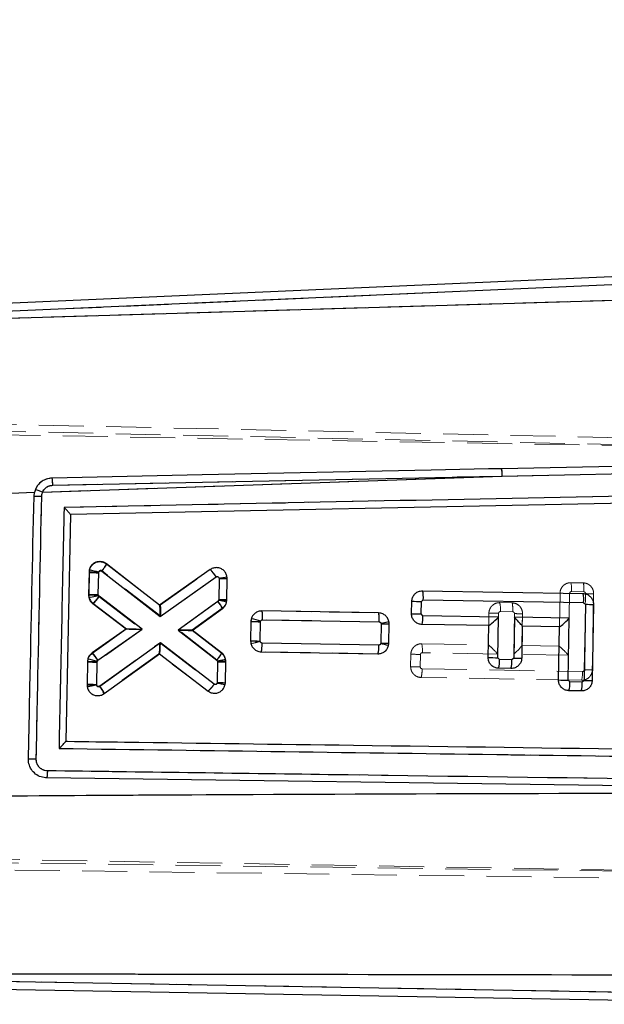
# Model space of a CAD drawing. Header units: millimetres. Extents: x 31 to 337, y 71 to 279.
# Tile 7 of 28: x 233 to 250, y 218 to 246. Entities that reach past the tile are written whole.
import ezdxf

# ---------------------------------------------------------------- set-up
doc = ezdxf.new("R2010")
doc.units = ezdxf.units.MM
doc.linetypes.add('HIDDEN', pattern=[1.905, 1.27, -0.635])
doc.layers.add('FORMATO', color=179, linetype='Continuous')
doc.styles.add('SLDTEXTSTYLE0', font='TXT', dxfattribs={"width": 0.75})
doc.dimstyles.new('SLDDIMSTYLE5', dxfattribs={"dimtxt": 3.5, "dimasz": 3.302, "dimexe": 0, "dimexo": 0.0625, "dimgap": 0.875, "dimtad": 1, "dimdec": 0, "dimrnd": 1e-09, "dimzin": 12, "dimdsep": 46, "dimtxsty": 'SLDTEXTSTYLE0', "dimsah": 1, "dimcen": 0.09, "dimadec": 0, "dimazin": 3, "dimtfac": 1, "dimtdec": 0, "dimtofl": 0, "dimtmove": 0, "dimatfit": 3, "dimfxl": 0, "dimfrac": 2, "dimtolj": 1, "dimtzin": 12, "dimarcsym": 0})

# ---------------------------------------------------------------- blocks, each defined once
blk = doc.blocks.new('_D_6')
at = {"layer": 'FORMATO'}
for p, q in [((47.912, 231.26), (47.912, 275.003)), ((288.749, 228.035), (288.749, 275.003)), ((47.912, 274.003), (288.749, 274.003))]:
    blk.add_line(p, q, dxfattribs=at)
for points in [[(47.912, 274.003), (51.214, 273.495), (51.214, 274.511)], [(288.749, 274.003), (285.447, 274.511), (285.447, 273.495)]]:
    blk.add_solid(points, dxfattribs=at)
at = {"layer": 'FORMATO', "insert": (154.078, 278.515), "char_height": 3.5, "attachment_point": 1, "style": 'SLDTEXTSTYLE0'}
blk.add_mtext('241', dxfattribs=at)

msp = doc.modelspace()

# ---------------------------------------------------------------- linework, layer by layer
at = {"color": 7, "linetype": 'Continuous', "lineweight": 25}
for p, q in [((266.1858, 239.7308), (232.0802, 238.2279)), ((266.1959, 239.5003), (232.2493, 238.0045)), ((232.4298, 237.829), (265.942, 238.8321)), ((247.0847, 233.3891), (264.2446, 233.7388)), ((234.0919, 232.9322), (247.0847, 233.3891)), ((234.3792, 233.1288), (247.0847, 233.3891)), ((233.889, 233.0118), (233.8613, 232.9239)), ((233.8613, 232.9239), (233.1973, 232.8998)), ((233.8492, 232.8233), (233.8613, 232.9239)), ((263.4748, 232.8902), (234.8806, 232.3012)), ((234.8806, 232.3012), (234.7453, 225.891)), ((237.3993, 229.7359), (235.8959, 230.8983)), ((235.4053, 230.6632), (235.3943, 230.0415)), ((235.4155, 230.7361), (235.4053, 230.6632)), ((235.6663, 230.0356), (235.6773, 230.6565)), ((235.6773, 230.6565), (235.679, 230.669)), ((235.7656, 230.6975), (237.4144, 229.4228)), ((238.8294, 230.7435), (237.3993, 229.7359)), ((237.4144, 229.4228), (238.9954, 230.5367)), ((239.0813, 230.4912), (239.0706, 229.8837)), ((239.2985, 229.8817), (239.3093, 230.4892)), ((236.9037, 229.0629), (235.6883, 229.9906)), ((244.833, 230.1454), (249.3675, 230.067)), ((235.5139, 229.7949), (236.4591, 229.0734)), ((239.0486, 229.8415), (237.9229, 229.0302)), ((239.0695, 229.8738), (239.0486, 229.8415)), ((239.0706, 229.8837), (239.0695, 229.8738)), ((239.2922, 229.8251), (239.2985, 229.8817)), ((244.5216, 229.4973), (244.5278, 229.8507)), ((244.7936, 229.4904), (244.7998, 229.8438)), ((244.7998, 229.8438), (244.8506, 229.8929)), ((244.8506, 229.8929), (249.3852, 229.8146)), ((249.3852, 229.8146), (249.4343, 229.7637)), ((249.4343, 229.7637), (249.3967, 227.6097)), ((249.6623, 229.7618), (249.6247, 227.6078)), ((238.3184, 229.0254), (239.1728, 229.6412)), ((243.588, 229.5185), (240.2909, 229.5755)), ((244.8427, 229.4395), (244.7936, 229.4904)), ((246.9777, 229.4027), (244.8427, 229.4395)), ((246.9576, 228.2523), (246.9777, 229.4027)), ((247.4276, 229.3949), (247.4075, 228.2445)), ((248.9774, 229.3681), (247.4276, 229.3949)), ((248.9468, 227.6175), (248.9774, 229.3681)), ((239.9813, 229.2769), (239.9716, 228.7288)), ((239.9929, 229.3547), (239.9813, 229.2769)), ((240.2436, 228.7219), (240.2533, 229.2702)), ((240.2533, 229.2702), (240.2553, 229.2838)), ((240.3089, 229.323), (243.6051, 229.2661)), ((243.6592, 229.2108), (243.6495, 228.6625)), ((243.8775, 228.6606), (243.8871, 229.2087)), ((246.7013, 229.1595), (244.8164, 229.192)), ((246.6856, 228.2592), (246.7013, 229.1595)), ((247.6512, 229.1431), (247.6355, 228.2426)), ((248.701, 229.125), (247.6512, 229.1431)), ((248.6748, 227.6244), (248.701, 229.125)), ((236.4591, 229.0734), (235.4899, 228.3906)), ((235.6559, 228.1838), (236.9037, 229.0629)), ((237.9229, 229.0302), (239.018, 228.1814)), ((239.1498, 228.381), (238.3184, 229.0254)), ((237.4202, 228.6691), (235.7081, 227.4383)), ((238.9414, 227.508), (237.4202, 228.6691)), ((243.5947, 228.6101), (240.2979, 228.667)), ((243.6495, 228.6625), (243.6482, 228.6514)), ((243.8699, 228.5983), (243.8775, 228.6606)), ((235.832, 227.2378), (237.3938, 228.3605)), ((237.3938, 228.3605), (238.768, 227.3115)), ((240.2713, 228.4195), (243.5683, 228.3626)), ((235.3609, 228.1475), (235.3493, 227.4897)), ((235.369, 228.2118), (235.3609, 228.1475)), ((235.6213, 227.4828), (235.6329, 228.1406)), ((235.6329, 228.1406), (235.6343, 228.1518)), ((235.6343, 228.1518), (235.6559, 228.1838)), ((239.0398, 228.1369), (239.0296, 227.5587)), ((239.2573, 227.5468), (239.2677, 228.135)), ((247.0067, 228.2015), (246.9576, 228.2523)), ((247.3566, 228.1954), (247.0067, 228.2015)), ((247.4075, 228.2445), (247.3566, 228.1954)), ((247.3303, 227.9479), (246.9803, 227.954)), ((239.0296, 227.5587), (239.0272, 227.5349)), ((239.2526, 227.4987), (239.2573, 227.5468)), ((248.9959, 227.5667), (248.9468, 227.6175)), ((249.3459, 227.5606), (248.9959, 227.5667)), ((249.3967, 227.6097), (249.3459, 227.5606)), ((249.3195, 227.3131), (248.9696, 227.3192)), ((234.7453, 225.891), (234.7453, 225.89)), ((234.2052, 224.8554), (234.1766, 224.8566)), ((260.1612, 224.5022), (234.2052, 224.8554)), ((232.1659, 219.1212), (257.1051, 218.6858)), ((231.9923, 218.8928), (257.101, 218.4546))]:
    msp.add_line(p, q, dxfattribs=at)
at = {"color": 7, "linetype": 'HIDDEN', "lineweight": 18}
for p, q in [((266.1959, 239.5003), (232.2493, 238.0045)), ((232.4298, 237.829), (265.942, 238.8321)), ((228.2752, 234.9548), (273.4256, 233.9701)), ((228.5409, 234.7485), (273.8526, 233.7741)), ((230.8538, 234.5909), (269.8479, 233.9102)), ((247.0847, 233.3891), (264.2446, 233.7388)), ((234.0919, 232.9322), (247.0847, 233.3891)), ((234.3792, 233.1288), (247.0847, 233.3891)), ((233.8613, 232.9239), (233.1973, 232.8998)), ((235.8962, 230.9144), (237.4189, 229.737)), ((235.3936, 230.0216), (235.405, 230.6794)), ((235.6769, 230.6726), (235.6656, 230.0149)), ((237.4334, 229.4243), (235.7653, 230.7141)), ((237.4178, 229.7378), (238.8278, 230.7382)), ((238.9943, 230.5317), (237.4334, 229.4243)), ((238.8278, 230.7382), (238.8279, 230.7383)), ((239.0805, 230.4778), (239.0791, 230.5003)), ((239.3086, 230.4859), (239.2985, 229.8978)), ((239.3056, 230.5343), (239.3056, 230.5343)), ((239.0705, 229.901), (239.0805, 230.4778)), ((249.0229, 230.3745), (249.3729, 230.3684)), ((249.4351, 230.3605), (249.3728, 230.3684)), ((235.3936, 230.0216), (235.3995, 229.9571)), ((235.3995, 229.9571), (235.4261, 229.8876)), ((235.6656, 230.0149), (235.6666, 230.0037)), ((235.6666, 230.0037), (235.6873, 229.9708)), ((235.6873, 229.9708), (236.9035, 229.0488)), ((248.701, 229.1256), (248.7177, 230.0798)), ((248.9897, 230.073), (248.9591, 228.3223)), ((249.3906, 230.116), (249.0405, 230.1221)), ((249.402, 227.9111), (249.4396, 230.0644)), ((249.6676, 230.0632), (249.63, 227.9092)), ((236.4589, 229.0579), (235.5141, 229.7741)), ((237.9231, 229.0459), (239.047, 229.8557)), ((239.172, 229.656), (238.3186, 229.0411)), ((247.0127, 229.8095), (247.3628, 229.8034)), ((247.3627, 229.8034), (247.0127, 229.8095)), ((247.3628, 229.8034), (247.3627, 229.8034)), ((247.4249, 229.7955), (247.3627, 229.8034)), ((240.2915, 229.5784), (240.2916, 229.5784)), ((243.5885, 229.5202), (240.2915, 229.5784)), ((240.2916, 229.5784), (243.5885, 229.5202)), ((246.7013, 229.1597), (246.7075, 229.5148)), ((246.9795, 229.508), (246.9594, 228.3576)), ((247.3804, 229.551), (247.0304, 229.5571)), ((247.4093, 228.3497), (247.4294, 229.4994)), ((247.6417, 228.5977), (247.6574, 229.4982)), ((247.6574, 229.4982), (247.6512, 229.1439)), ((239.9718, 228.7316), (239.9812, 229.2798)), ((240.2532, 229.2717), (240.2437, 228.7246)), ((243.6065, 229.2677), (240.3093, 229.326)), ((243.6497, 228.6662), (243.6591, 229.2134)), ((243.6591, 229.2134), (243.6582, 229.2244)), ((243.8871, 229.2117), (243.8776, 228.6635)), ((243.8776, 228.6635), (243.8871, 229.2117)), ((243.8871, 229.2117), (243.8817, 229.2742)), ((247.6512, 229.1431), (247.6416, 228.5966)), ((235.489, 228.3699), (236.4588, 229.0579)), ((236.4588, 229.0579), (235.489, 228.3699)), ((236.9035, 229.0488), (235.6567, 228.1643)), ((236.4591, 229.0734), (236.4591, 229.0734)), ((239.0197, 228.1959), (237.9231, 229.0459)), ((238.3184, 229.0254), (238.3183, 229.0254)), ((238.3186, 229.0411), (239.151, 228.3958)), ((235.7089, 227.4548), (237.4013, 228.6713)), ((237.4013, 228.6713), (238.9425, 227.5029)), ((240.2437, 228.7246), (240.2452, 228.7117)), ((240.2971, 228.6699), (243.594, 228.6118)), ((243.8741, 228.6326), (243.8562, 228.5656)), ((243.8731, 228.629), (243.8776, 228.6635)), ((244.8069, 228.6478), (246.6926, 228.6145)), ((247.6417, 228.5977), (248.6923, 228.5792)), ((235.489, 228.3699), (235.4631, 228.346)), ((237.3765, 228.3639), (235.8323, 227.2539)), ((238.7694, 227.3061), (237.3754, 228.363)), ((239.264, 228.2079), (239.2381, 228.2809)), ((240.2708, 228.4225), (240.2708, 228.4225)), ((243.5678, 228.3643), (240.2708, 228.4225)), ((243.5678, 228.3643), (243.6464, 228.3764)), ((243.5679, 228.3643), (243.5678, 228.3643)), ((243.5894, 228.3659), (243.5679, 228.3643)), ((244.4955, 227.9996), (244.5016, 228.353)), ((244.7736, 228.3462), (244.7675, 227.9935)), ((246.9594, 228.3576), (244.8245, 228.3953)), ((248.9591, 228.3223), (247.4093, 228.3497)), ((235.3502, 227.5059), (235.3609, 228.1276)), ((235.6328, 228.119), (235.6221, 227.4991)), ((239.0396, 228.1629), (239.0197, 228.1959)), ((239.0299, 227.5454), (239.0404, 228.1528)), ((239.0404, 228.1528), (239.0396, 228.1629)), ((239.2683, 228.1511), (239.2578, 227.5435)), ((244.8166, 227.9419), (249.3511, 227.8619)), ((235.3579, 227.4326), (235.3579, 227.4327)), ((235.6221, 227.4991), (235.6233, 227.4873)), ((249.3247, 227.6145), (244.7902, 227.6944)), ((235.8323, 227.2539), (235.8323, 227.2539)), ((228.3276, 222.5158), (282.287, 221.7924)), ((269.6385, 221.912), (230.6444, 222.5927)), ((282.1977, 221.6096), (228.0528, 222.3189)), ((232.1659, 219.1212), (257.1051, 218.6858))]:
    msp.add_line(p, q, dxfattribs=at)
at = {"color": 7, "linetype": 'Continuous', "lineweight": 25, "flags": 128}
for points in [[(262.9215, 233.9219), (262.238, 233.9079), (255.7644, 233.7753), (247.0649, 233.5962)], [(247.0649, 233.5962), (246.692, 233.5885), (245.0736, 233.5551), (238.6001, 233.4209), (234.3601, 233.3327)]]:
    msp.add_lwpolyline(points, dxfattribs=at)
at = {"color": 7, "linetype": 'HIDDEN', "lineweight": 18, "flags": 128}
for points in [[(240.1973, 229.561), (240.2303, 229.5733), (240.2914, 229.5784), (240.2915, 229.5784), (240.2915, 229.5784)], [(239.062, 227.2695), (239.0132, 227.2504), (238.9135, 227.2469), (238.8164, 227.2769), (238.7695, 227.3061), (238.7694, 227.3061), (238.7694, 227.3061)]]:
    msp.add_lwpolyline(points, dxfattribs=at)
at = {"color": 7, "linetype": 'Continuous', "lineweight": 25}
for centre, radius, start, end in [((246.3466, 233.4232), 0.7389, 357.35615, 13.54027), ((232.9422, 230.2977), 2.8745, 66.42229, 70.76714), ((234.259, 243.4715), 10.6561, 267.79594, 268.97112), ((235.7487, 238.9704), 8.3142, 267.63293, 269.50781), ((234.2435, 225.583), 5.2847, 74.23823, 77.18669), ((238.1152, 230.0003), 1.0308, 31.35629, 46.13928), ((239.251, 237.0648), 6.5759, 268.52089, 270.5072), ((244.1184, 229.9684), 0.7361, 354.11004, 13.90591), ((248.6537, 229.8902), 0.7354, 354.10026, 13.9157), ((237.6765, 230.0942), 0.453, 232.26805, 232.45013), ((238.3612, 229.2768), 0.8897, 24.17918, 39.40317), ((237.7697, 223.395), 6.6079, 76.67932, 78.656), ((239.2417, 236.4748), 6.5934, 268.51275, 270.4938), ((244.8748, 238.1811), 8.3376, 267.61477, 269.48441), ((249.6027, 236.331), 6.5695, 268.53161, 270.51992), ((244.8686, 237.8277), 8.3376, 267.61477, 269.48441), ((244.1244, 229.3907), 0.7199, 343.9763, 3.88467), ((240.3237, 237.5719), 8.302, 267.63626, 269.5139), ((238.8763, 224.7039), 4.783, 73.24252, 76.49968), ((243.8359, 236.1785), 6.9699, 268.54706, 270.42113), ((246.709, 229.5631), 0.4037, 268.9135, 269.07953), ((247.6137, 229.1442), 0.0375, 358.32001, 359.53834), ((248.7083, 229.5072), 0.3823, 268.90884, 269.08418), ((240.3187, 237.061), 8.3394, 267.61497, 269.48421), ((242.8761, 228.5614), 0.7202, 343.9793, 3.87826), ((242.4662, 223.223), 5.5556, 75.3651, 77.71673), ((243.821, 235.2531), 6.5928, 268.50938, 270.49065), ((234.7758, 227.6476), 1.0306, 31.35158, 46.13747), ((236.7861, 229.2079), 1.0427, 305.64456, 305.72369), ((247.0308, 236.5721), 8.3201, 267.62222, 269.49578), ((235.7107, 236.5102), 8.37, 267.60505, 269.46746), ((234.1647, 222.2666), 6.066, 75.97947, 78.54883), ((239.2095, 234.7113), 6.5766, 268.52097, 270.50714), ((246.2882, 228.1529), 0.7201, 343.96735, 3.86974), ((246.6382, 228.1468), 0.7201, 343.96712, 3.86988), ((247.5757, 234.8014), 6.559, 268.53049, 270.52196), ((235.6964, 235.8227), 8.3402, 267.61504, 269.48406), ((235.0211, 226.8751), 0.8884, 24.09389, 39.34155), ((249.02, 235.9397), 8.3225, 267.62288, 269.49591), ((248.2774, 227.5181), 0.7201, 343.96753, 3.86956), ((248.6274, 227.512), 0.7201, 343.96724, 3.86976), ((249.5649, 234.1666), 6.559, 268.53049, 270.52196)]:
    msp.add_arc(centre, radius, start, end, dxfattribs=at)
at = {"color": 7, "linetype": 'HIDDEN', "lineweight": 18}
for centre, radius, start, end in [((246.3466, 233.4232), 0.7389, 357.35615, 13.54027), ((232.9422, 230.2977), 2.8745, 66.42229, 70.76714), ((234.259, 243.4715), 10.6561, 267.79594, 268.97112), ((235.1763, 231.2421), 0.791, 318.12546, 335.52225), ((235.7484, 238.9828), 8.3105, 267.63134, 269.50706), ((248.3072, 230.1977), 0.7372, 354.11503, 13.88078), ((235.7321, 238.2802), 8.2655, 267.6533, 269.53921), ((235.6975, 230.0165), 0.3039, 179.04013, 191.27901), ((235.6989, 230.0174), 0.3055, 191.37979, 232.76473), ((249.5859, 236.4276), 6.3649, 268.68269, 270.73494), ((246.2982, 229.6327), 0.7361, 354.10626, 13.90296), ((247.0527, 237.8299), 8.3223, 267.62287, 269.496), ((247.5755, 235.8587), 6.361, 268.68393, 270.73744), ((243.8224, 235.7319), 6.5206, 268.56536, 270.56856), ((243.5813, 229.2168), 0.3059, 359.03747, 10.806), ((240.3246, 237.1126), 8.3884, 267.58904, 269.4474), ((239.6321, 230.867), 2.2407, 278.94798, 285.878), ((244.0921, 228.471), 0.7363, 354.0985, 13.88722), ((238.9644, 228.1558), 0.304, 9.86143, 52.13708), ((244.8452, 236.6571), 8.3112, 267.63104, 269.50665), ((239.2044, 234.6727), 6.5219, 268.55853, 270.56133), ((238.9627, 228.1562), 0.3056, 359.03084, 9.72241), ((244.811, 236.0564), 8.063, 267.75754, 269.69082), ((244.0981, 227.8934), 0.7201, 343.95731, 3.85922), ((248.6326, 227.8133), 0.7201, 343.9728, 3.87443), ((249.5703, 234.4735), 6.5646, 268.53085, 270.52071), ((235.6936, 235.8059), 8.3071, 267.63056, 269.50705), ((238.1977, 227.9835), 0.8864, 310.16805, 327.16697), ((239.1966, 234.0934), 6.5501, 268.54131, 270.53549)]:
    msp.add_arc(centre, radius, start, end, dxfattribs=at)
for centre, major_axis, ratio, start_param, end_param in [((239.0585, 230.4803), (0.2501, 0.0056), 0.0119261, 4.8002099, 6.2831853), ((237.4114, 229.4268), (0.0064, 0.3106), 0.0709759, 4.7058754, 6.2306505), ((236.8815, 229.0513), (0.4226, -0.0067), 0.0050435, 3.1484688, 4.7645602), ((237.9011, 229.0484), (0.4175, -0.0073), 0.0050159, 4.7652117, 6.2764752), ((237.3793, 228.6738), (0.0039, 0.3103), 0.0710097, 3.1939699, 4.7053099), ((246.9374, 228.3601), (-0.2454, 0.2542), 0.0399855, 4.6640637, 6.2432132), ((247.3873, 228.3522), (0.254, 0.2453), 0.0483726, 4.7523611, 6.23486), ((248.9371, 228.3248), (-0.2454, 0.2542), 0.0399855, 4.6640637, 6.2432132)]:
    msp.add_ellipse(centre, major_axis=major_axis, ratio=ratio, start_param=start_param, end_param=end_param, dxfattribs=at)
at = {"color": 7, "linetype": 'Continuous', "lineweight": 25}
for centre, major_axis, ratio, start_param, end_param in [((237.3924, 229.4253), (0.0069, 0.3102), 0.0710733, 4.7059813, 6.2307612), ((246.9557, 229.4051), (0.254, 0.2454), 0.0483709, 3.1899355, 4.7523436), ((247.4056, 229.3974), (-0.2454, 0.2541), 0.0399838, 3.1815472, 4.6640462), ((248.9554, 229.3706), (0.254, 0.2454), 0.0483709, 3.1899355, 4.7523436), ((236.8817, 229.0653), (0.4226, -0.0081), 0.0048715, 3.1482343, 4.7645765), ((237.9009, 229.0326), (0.4175, -0.0073), 0.0050216, 4.7652111, 6.2764676), ((237.3982, 228.6716), (0.0045, 0.3107), 0.0709339, 3.1940964, 4.7054322), ((239.0075, 227.5612), (0.2498, -0.0144), 0.0048534, 4.8008813, 6.2831853)]:
    msp.add_ellipse(centre, major_axis=major_axis, ratio=ratio, start_param=start_param, end_param=end_param, dxfattribs=at)
for points, knots in [([(234.3601, 233.3327), (234.3032, 233.326), (234.1878, 233.3125), (234.0344, 233.2216), (233.9367, 233.1127), (233.9004, 233.0358), (233.889, 233.0118)], [0, 0, 0, 0, 0.2842107, 0.5759975, 0.8678219, 1, 1, 1, 1]), ([(234.3794, 233.1288), (234.3786, 233.1556), (234.3769, 233.2091), (234.3716, 233.277), (234.3656, 233.3207), (234.3617, 233.329), (234.36, 233.3327)], [0, 0, 0, 0, 0.264521, 0.5290569, 0.7935809, 1, 1, 1, 1]), ([(234.0919, 232.9322), (234.0982, 232.9457), (234.1196, 232.9917), (234.1775, 233.0583), (234.2715, 233.1158), (234.3433, 233.1245), (234.3792, 233.1288)], [0, 0, 0, 0, 0.12127491, 0.41348044, 0.70707893, 1, 1, 1, 1]), ([(263.8175, 233.093), (258.9362, 232.9937), (249.23, 232.7963), (239.5233, 232.5973), (234.6981, 232.4983)], [0, 0, 0, 0, 0.50289595, 1, 1, 1, 1]), ([(233.6924, 225.3874), (233.6953, 225.5227), (233.7095, 226.1992), (233.7618, 228.6778), (233.8112, 231.0211), (233.8492, 232.8233)], [0, 0, 0, 0, 0.0545863, 0.2729311, 1, 1, 1, 1]), ([(233.9127, 225.3812), (233.9155, 225.5165), (233.9296, 226.193), (233.9812, 228.6716), (234.0301, 231.015), (234.0677, 232.8171)], [0, 0, 0, 0, 0.0545865, 0.2729328, 1, 1, 1, 1]), ([(234.0677, 232.8171), (234.0713, 232.8516), (234.0754, 232.8911), (234.0901, 232.9276), (234.0919, 232.9322)], [0, 0, 0, 0, 0.8727444, 1, 1, 1, 1]), ([(234.6981, 232.4983), (234.6745, 231.3655), (234.6271, 229.0956), (234.5798, 226.8257), (234.5562, 225.6886)], [0, 0, 0, 0, 0.4990477, 1, 1, 1, 1]), ([(234.8806, 232.3017), (234.8791, 232.3046), (234.876, 232.3104), (234.8509, 232.3395), (234.8055, 232.3885), (234.7504, 232.4456), (234.7115, 232.4848), (234.6988, 232.4976), (234.6981, 232.4983)], [0, 0, 0, 0, 0.15722022, 0.31350852, 0.54251171, 0.85121378, 0.99213911, 1, 1, 1, 1]), ([(235.8959, 230.8983), (235.8664, 230.9165), (235.8075, 230.9531), (235.7024, 230.9668), (235.5995, 230.9473), (235.5095, 230.8939), (235.4452, 230.8198), (235.4246, 230.7618), (235.4155, 230.7361)], [0, 0, 0, 0, 0.1731187, 0.3462122, 0.5195372, 0.6923941, 0.8642186, 1, 1, 1, 1]), ([(235.896, 230.8982), (235.896, 230.8947), (235.896, 230.8877), (235.8742, 230.8501), (235.839, 230.7972), (235.806, 230.7514), (235.7811, 230.7179), (235.7723, 230.7063), (235.7656, 230.6975)], [0, 0, 0, 0, 0.2211495, 0.4422949, 0.6634489, 0.8846056, 0.9125494, 1, 1, 1, 1]), ([(239.3093, 230.4892), (239.3065, 230.5235), (239.301, 230.592), (239.2503, 230.6837), (239.1746, 230.7545), (239.0787, 230.7959), (238.9749, 230.8033), (238.8892, 230.781), (238.8448, 230.7531), (238.8294, 230.7435)], [0, 0, 0, 0, 0.1526147, 0.3052226, 0.4575936, 0.6118176, 0.7648712, 0.9188587, 1, 1, 1, 1]), ([(235.679, 230.669), (235.6812, 230.6746), (235.6854, 230.6859), (235.6984, 230.6989), (235.7147, 230.7073), (235.7332, 230.7099), (235.7511, 230.7067), (235.761, 230.7004), (235.7656, 230.6975)], [0, 0, 0, 0, 0.1664677, 0.332835, 0.5010917, 0.6732627, 0.8488176, 1, 1, 1, 1]), ([(238.9954, 230.5367), (238.9982, 230.5384), (239.0062, 230.5434), (239.0214, 230.5474), (239.04, 230.5459), (239.0572, 230.5387), (239.0707, 230.5259), (239.0798, 230.5096), (239.0808, 230.4973), (239.0813, 230.4912)], [0, 0, 0, 0, 0.0814616, 0.2357266, 0.3859239, 0.5441379, 0.6941648, 0.8470797, 1, 1, 1, 1]), ([(235.3943, 230.0415), (235.3959, 230.0168), (235.3995, 229.9577), (235.4373, 229.8676), (235.4881, 229.8194), (235.5139, 229.7949)], [0, 0, 0, 0, 0.26249769, 0.62537052, 1, 1, 1, 1]), ([(235.3943, 230.0415), (235.3971, 230.0413), (235.4026, 230.0407), (235.4457, 230.0394), (235.5091, 230.038), (235.5774, 230.0368), (235.6311, 230.036), (235.6569, 230.0357), (235.6663, 230.0356)], [0, 0, 0, 0, 0.203216, 0.4064355, 0.6096569, 0.8128719, 0.9313483, 1, 1, 1, 1]), ([(235.5139, 229.7949), (235.5155, 229.7949), (235.5188, 229.7949), (235.5314, 229.8051), (235.549, 229.8223), (235.5714, 229.8467), (235.5977, 229.8771), (235.6267, 229.9121), (235.6575, 229.9505), (235.678, 229.9772), (235.6883, 229.9906)], [0, 0, 0, 0, 0.1249973, 0.2500016, 0.3749977, 0.4999987, 0.6250031, 0.7500024, 0.8749977, 1, 1, 1, 1]), ([(235.6883, 229.9906), (235.6844, 229.9941), (235.6771, 230.0008), (235.6714, 230.0113), (235.6673, 230.0227), (235.6667, 230.0302), (235.6663, 230.0356)], [0, 0, 0, 0, 0.2995056, 0.5704739, 0.686266, 1, 1, 1, 1]), ([(244.5278, 229.8507), (244.5317, 229.8842), (244.5395, 229.9513), (244.5924, 230.0401), (244.6693, 230.1066), (244.7543, 230.1414), (244.8104, 230.1442), (244.833, 230.1454)], [0, 0, 0, 0, 0.2137087, 0.4274114, 0.6412569, 0.8556996, 1, 1, 1, 1]), ([(249.3675, 230.067), (249.4013, 230.0631), (249.4689, 230.0552), (249.5581, 230.0016), (249.6246, 229.9238), (249.6587, 229.8389), (249.6613, 229.7835), (249.6623, 229.7618)], [0, 0, 0, 0, 0.2157193, 0.4314298, 0.6470599, 0.862125, 1, 1, 1, 1]), ([(239.1728, 229.6412), (239.1984, 229.6638), (239.2496, 229.709), (239.2815, 229.7791), (239.2907, 229.8186), (239.2922, 229.8251)], [0, 0, 0, 0, 0.4551908, 0.9104317, 1, 1, 1, 1]), ([(240.2909, 229.5755), (240.2564, 229.5727), (240.1874, 229.567), (240.0954, 229.5154), (240.0262, 229.4426), (240.0034, 229.3825), (239.9929, 229.3547)], [0, 0, 0, 0, 0.2595335, 0.51910713, 0.77746735, 1, 1, 1, 1]), ([(240.3089, 229.323), (240.3091, 229.3407), (240.3096, 229.3878), (240.3081, 229.4592), (240.3041, 229.5239), (240.2982, 229.5671), (240.2934, 229.5727), (240.2909, 229.5755)], [0, 0, 0, 0, 0.1343064, 0.3592663, 0.5728444, 0.7864227, 1, 1, 1, 1]), ([(243.8871, 229.2087), (243.8844, 229.2428), (243.8789, 229.311), (243.8284, 229.4028), (243.7528, 229.4731), (243.6677, 229.5116), (243.6107, 229.5166), (243.588, 229.5185)], [0, 0, 0, 0, 0.2131982, 0.4263511, 0.6405775, 0.8563547, 1, 1, 1, 1]), ([(243.6051, 229.2661), (243.6054, 229.2991), (243.606, 229.365), (243.6025, 229.4485), (243.5964, 229.507), (243.5908, 229.5147), (243.588, 229.5185)], [0, 0, 0, 0, 0.2499987, 0.5000019, 0.7499995, 1, 1, 1, 1]), ([(244.8164, 229.192), (244.7826, 229.1959), (244.715, 229.2038), (244.6258, 229.2574), (244.5593, 229.3352), (244.5252, 229.4201), (244.5226, 229.4756), (244.5216, 229.4973)], [0, 0, 0, 0, 0.2157056, 0.4314066, 0.6469664, 0.8619114, 1, 1, 1, 1]), ([(240.2553, 229.2838), (240.2576, 229.2894), (240.262, 229.3007), (240.2753, 229.3135), (240.2914, 229.3217), (240.3032, 229.3226), (240.3089, 229.323)], [0, 0, 0, 0, 0.2522556, 0.5043657, 0.759419, 1, 1, 1, 1]), ([(243.6051, 229.2661), (243.6095, 229.2657), (243.62, 229.2647), (243.6354, 229.2575), (243.6488, 229.2449), (243.6577, 229.2288), (243.6587, 229.2168), (243.6592, 229.2108)], [0, 0, 0, 0, 0.1527015, 0.3702116, 0.5824785, 0.7911545, 1, 1, 1, 1]), ([(239.9716, 228.7288), (239.9744, 228.6946), (239.9801, 228.6264), (240.0309, 228.5347), (240.1067, 228.4646), (240.1918, 228.4263), (240.2486, 228.4214), (240.2713, 228.4195)], [0, 0, 0, 0, 0.2134162, 0.4267962, 0.6411548, 0.8570336, 1, 1, 1, 1]), ([(240.2979, 228.667), (240.2936, 228.6674), (240.2831, 228.6683), (240.2676, 228.6755), (240.2541, 228.6881), (240.2452, 228.7042), (240.2441, 228.716), (240.2436, 228.7219)], [0, 0, 0, 0, 0.1528448, 0.3713307, 0.5849421, 0.7953419, 1, 1, 1, 1]), ([(240.2713, 228.4195), (240.2738, 228.4222), (240.2789, 228.4277), (240.2863, 228.4707), (240.2926, 228.5353), (240.2964, 228.6053), (240.2975, 228.651), (240.2979, 228.667)], [0, 0, 0, 0, 0.2158734, 0.4317489, 0.6476224, 0.8767997, 1, 1, 1, 1]), ([(243.5683, 228.3626), (243.6028, 228.3654), (243.6716, 228.371), (243.7634, 228.4222), (243.8364, 228.4988), (243.8587, 228.5649), (243.8699, 228.5983)], [0, 0, 0, 0, 0.249312, 0.4986546, 0.746724, 1, 1, 1, 1]), ([(243.6482, 228.6514), (243.6463, 228.6458), (243.6425, 228.6343), (243.6297, 228.6208), (243.6133, 228.6116), (243.6009, 228.6106), (243.5947, 228.6101)], [0, 0, 0, 0, 0.2404647, 0.4908182, 0.7456236, 1, 1, 1, 1]), ([(235.4899, 228.3906), (235.4639, 228.3682), (235.4119, 228.3233), (235.3799, 228.2546), (235.3702, 228.2167), (235.369, 228.2118)], [0, 0, 0, 0, 0.4654889, 0.9310248, 1, 1, 1, 1]), ([(239.018, 228.1814), (239.0245, 228.1897), (239.0334, 228.2012), (239.0585, 228.2345), (239.0921, 228.2804), (239.1277, 228.3331), (239.1497, 228.3706), (239.1498, 228.3775), (239.1498, 228.381)], [0, 0, 0, 0, 0.0831816, 0.1151565, 0.3363737, 0.5575798, 0.7787901, 1, 1, 1, 1]), ([(239.2677, 228.135), (239.2662, 228.1596), (239.2628, 228.2186), (239.2255, 228.3084), (239.1752, 228.3566), (239.1498, 228.381)], [0, 0, 0, 0, 0.2623549, 0.6268795, 1, 1, 1, 1]), ([(246.9803, 227.954), (246.9465, 227.9579), (246.879, 227.9658), (246.7897, 228.0194), (246.7232, 228.0972), (246.6892, 228.1821), (246.6866, 228.2376), (246.6856, 228.2592)], [0, 0, 0, 0, 0.21579481, 0.43157402, 0.6472477, 0.86230464, 1, 1, 1, 1]), ([(239.018, 228.1814), (239.0226, 228.177), (239.0317, 228.1683), (239.0387, 228.1521), (239.0394, 228.1413), (239.0398, 228.1369)], [0, 0, 0, 0, 0.3705071, 0.7405807, 1, 1, 1, 1]), ([(247.6355, 228.2426), (247.6316, 228.2091), (247.6238, 228.142), (247.5709, 228.0532), (247.4941, 227.9867), (247.4091, 227.9518), (247.3529, 227.949), (247.3303, 227.9479)], [0, 0, 0, 0, 0.2136173, 0.4272311, 0.6409377, 0.8552302, 1, 1, 1, 1]), ([(235.3493, 227.4897), (235.3521, 227.4557), (235.3576, 227.3875), (235.408, 227.2963), (235.4835, 227.2256), (235.5791, 227.1839), (235.6833, 227.1762), (235.7704, 227.1986), (235.8158, 227.2274), (235.832, 227.2378)], [0, 0, 0, 0, 0.1511901, 0.3023608, 0.4528557, 0.6075939, 0.7600531, 0.9139396, 1, 1, 1, 1]), ([(235.7081, 227.4383), (235.7052, 227.4364), (235.6969, 227.4313), (235.6813, 227.4272), (235.6623, 227.4287), (235.6451, 227.4363), (235.6317, 227.449), (235.6228, 227.4648), (235.6218, 227.4768), (235.6213, 227.4828)], [0, 0, 0, 0, 0.0866032, 0.2432201, 0.3931179, 0.5585436, 0.7019781, 0.8509634, 1, 1, 1, 1]), ([(238.768, 227.3115), (238.7976, 227.2934), (238.8567, 227.2571), (238.9619, 227.2439), (239.0648, 227.264), (239.1545, 227.3178), (239.2238, 227.3982), (239.243, 227.465), (239.2526, 227.4987)], [0, 0, 0, 0, 0.1668016, 0.3336021, 0.5006113, 0.6670953, 0.8324503, 1, 1, 1, 1]), ([(238.9414, 227.508), (238.9311, 227.4946), (238.9107, 227.4678), (238.8801, 227.4293), (238.8512, 227.3942), (238.8251, 227.3637), (238.8028, 227.3392), (238.7853, 227.3218), (238.7729, 227.3115), (238.7697, 227.3115), (238.7681, 227.3114)], [0, 0, 0, 0, 0.1250055, 0.25000592, 0.37500586, 0.50000288, 0.62500007, 0.75000111, 0.87499835, 1, 1, 1, 1]), ([(239.0272, 227.5349), (239.0266, 227.533), (239.0239, 227.5253), (239.0157, 227.5131), (239.0007, 227.5019), (238.982, 227.4961), (238.9625, 227.4971), (238.9488, 227.5027), (238.9425, 227.5072), (238.9414, 227.508)], [0, 0, 0, 0, 0.0586413, 0.2322908, 0.4092172, 0.5859927, 0.7793842, 0.959684, 1, 1, 1, 1]), ([(239.0272, 227.5349), (239.0295, 227.5345), (239.0405, 227.5323), (239.0786, 227.5254), (239.1391, 227.5156), (239.2018, 227.5062), (239.2444, 227.5), (239.2499, 227.4991), (239.2526, 227.4987)], [0, 0, 0, 0, 0.0193022, 0.0911068, 0.3184863, 0.5457009, 0.7728485, 1, 1, 1, 1]), ([(248.9696, 227.3192), (248.9358, 227.3231), (248.8682, 227.331), (248.779, 227.3846), (248.7124, 227.4625), (248.6785, 227.5474), (248.6759, 227.6028), (248.6748, 227.6244)], [0, 0, 0, 0, 0.2158058, 0.4315984, 0.6473154, 0.8624213, 1, 1, 1, 1]), ([(249.6247, 227.6078), (249.6208, 227.5743), (249.6131, 227.5072), (249.5602, 227.4184), (249.4834, 227.3519), (249.3983, 227.317), (249.3422, 227.3142), (249.3195, 227.3131)], [0, 0, 0, 0, 0.2136004, 0.427197, 0.6408649, 0.8551135, 1, 1, 1, 1]), ([(234.5562, 225.6886), (234.5568, 225.6893), (234.5692, 225.7013), (234.6093, 225.7405), (234.6665, 225.7983), (234.7142, 225.8493), (234.7403, 225.8797), (234.7436, 225.8866), (234.7453, 225.89)], [0, 0, 0, 0, 0.0077843, 0.1402895, 0.4591572, 0.6909621, 0.8449812, 1, 1, 1, 1]), ([(234.7453, 225.891), (234.761, 225.8908), (235.3158, 225.8833), (238.0271, 225.8464), (246.4025, 225.7323), (254.2395, 225.6256), (259.9197, 225.5483)], [0, 0, 0, 0, 0.0018692, 0.0661231, 0.3231392, 1, 1, 1, 1]), ([(234.5562, 225.6886), (238.8134, 225.6296), (247.315, 225.5117), (255.8178, 225.3948), (260.0627, 225.3365)], [0, 0, 0, 0, 0.50076, 1, 1, 1, 1]), ([(234.1766, 224.8566), (234.1185, 224.8665), (234.0022, 224.8864), (233.8526, 224.9875), (233.7443, 225.1285), (233.6961, 225.2705), (233.6933, 225.3582), (233.6924, 225.3873)], [0, 0, 0, 0, 0.2226268, 0.445239, 0.667641, 0.8896773, 1, 1, 1, 1]), ([(233.9127, 225.3812), (233.8987, 225.3815), (233.8705, 225.382), (233.8291, 225.3829), (233.7906, 225.3838), (233.7566, 225.3847), (233.7284, 225.3855), (233.7075, 225.3863), (233.6962, 225.3869), (233.6934, 225.3872), (233.6924, 225.3873)], [0, 0, 0, 0, 0.1325063, 0.2650184, 0.3975273, 0.5300458, 0.6625686, 0.7950845, 0.927596, 1, 1, 1, 1]), ([(234.227, 225.0562), (234.2034, 225.0581), (234.1441, 225.063), (234.055, 225.1027), (233.9751, 225.1763), (233.9215, 225.273), (233.9156, 225.3452), (233.9127, 225.3812)], [0, 0, 0, 0, 0.1418543, 0.3564645, 0.5704826, 0.7858712, 1, 1, 1, 1]), ([(234.227, 225.0562), (234.2266, 225.0355), (234.2257, 224.9983), (234.2225, 224.9437), (234.218, 224.8969), (234.212, 224.862), (234.2078, 224.8576), (234.2057, 224.8554)], [0, 0, 0, 0, 0.1963157, 0.3521489, 0.5680983, 0.7840488, 1, 1, 1, 1]), ([(260.1816, 224.6978), (254.1762, 224.7804), (245.5239, 224.8994), (236.8734, 225.0195), (234.227, 225.0562)], [0, 0, 0, 0, 0.69408254, 1, 1, 1, 1]), ([(232.9968, 224.3488), (234.7689, 224.3599), (242.6878, 224.4095), (250.6092, 224.4257), (256.758, 224.4383)], [0, 0, 0, 0, 0.22378, 1, 1, 1, 1]), ([(257.1152, 219.2675), (250.9711, 219.2791), (242.718, 219.2946), (234.4674, 219.305), (232.359, 219.3076)], [0, 0, 0, 0, 0.7444504, 1, 1, 1, 1])]:
    msp.add_open_spline(points, degree=3, knots=knots, dxfattribs=at)
at = {"color": 7, "linetype": 'HIDDEN', "lineweight": 18}
for points, knots in [([(234.3601, 233.3327), (234.3032, 233.326), (234.1878, 233.3125), (234.0344, 233.2216), (233.9367, 233.1127), (233.9004, 233.0358), (233.889, 233.0118)], [0, 0, 0, 0, 0.2842107, 0.5759975, 0.8678219, 1, 1, 1, 1]), ([(234.3792, 233.1288), (234.3784, 233.1556), (234.3768, 233.2091), (234.3717, 233.277), (234.3658, 233.3207), (234.3619, 233.329), (234.3602, 233.3327)], [0, 0, 0, 0, 0.2645307, 0.5290562, 0.7935814, 1, 1, 1, 1]), ([(234.0919, 232.9322), (234.0982, 232.9457), (234.1196, 232.9917), (234.1775, 233.0583), (234.2715, 233.1158), (234.3433, 233.1245), (234.3792, 233.1288)], [0, 0, 0, 0, 0.12127491, 0.41348044, 0.70707893, 1, 1, 1, 1]), ([(263.8175, 233.093), (258.9362, 232.9937), (249.23, 232.7963), (239.5233, 232.5973), (234.6981, 232.4983)], [0, 0, 0, 0, 0.50289595, 1, 1, 1, 1]), ([(233.9127, 225.3812), (233.9155, 225.5165), (233.9296, 226.193), (233.9812, 228.6716), (234.0301, 231.015), (234.0677, 232.8171)], [0, 0, 0, 0, 0.0545865, 0.2729328, 1, 1, 1, 1]), ([(234.0677, 232.8171), (234.0713, 232.8516), (234.0754, 232.8911), (234.0901, 232.9276), (234.0919, 232.9322)], [0, 0, 0, 0, 0.8727444, 1, 1, 1, 1]), ([(234.6981, 232.4983), (234.6745, 231.3655), (234.6271, 229.0956), (234.5798, 226.8257), (234.5562, 225.6886)], [0, 0, 0, 0, 0.4990477, 1, 1, 1, 1]), ([(235.405, 230.6794), (235.405, 230.6794), (235.4092, 230.7131), (235.4168, 230.7819), (235.4699, 230.8697), (235.5469, 230.9378), (235.642, 230.9762), (235.7466, 230.9813), (235.8335, 230.957), (235.8794, 230.9258), (235.8962, 230.9144), (235.8962, 230.9144)], [0, 0, 0, 0, 0.0000896, 0.15177346, 0.3045581, 0.44680069, 0.60633926, 0.75302322, 0.90893188, 0.99990597, 1, 1, 1, 1]), ([(235.7653, 230.7141), (235.7623, 230.7161), (235.7541, 230.7217), (235.7383, 230.7262), (235.7195, 230.725), (235.7022, 230.7182), (235.6885, 230.7061), (235.6791, 230.6905), (235.6777, 230.6786), (235.6769, 230.6726)], [0, 0, 0, 0, 0.0898969, 0.2483584, 0.3990403, 0.5571828, 0.7035581, 0.8517287, 1, 1, 1, 1]), ([(238.9943, 230.5317), (238.9845, 230.5456), (238.9649, 230.5734), (238.9354, 230.6134), (238.9076, 230.6502), (238.8824, 230.6821), (238.861, 230.708), (238.8443, 230.7265), (238.8324, 230.7377), (238.8294, 230.7381), (238.8279, 230.7383)], [0, 0, 0, 0, 0.1249951, 0.2499972, 0.3749967, 0.4999984, 0.6249959, 0.7499977, 0.8750004, 1, 1, 1, 1]), ([(239.0791, 230.5003), (239.0782, 230.503), (239.0754, 230.5115), (239.0668, 230.5245), (239.0518, 230.5361), (239.0333, 230.5423), (239.0138, 230.5415), (239.0008, 230.5361), (238.9951, 230.5322), (238.9943, 230.5317)], [0, 0, 0, 0, 0.0779247, 0.2564404, 0.4326339, 0.6088965, 0.8015512, 0.9749321, 1, 1, 1, 1]), ([(239.0791, 230.5003), (239.0814, 230.5007), (239.0925, 230.5026), (239.1309, 230.5086), (239.1919, 230.517), (239.2547, 230.5255), (239.2975, 230.5317), (239.3029, 230.5334), (239.3056, 230.5343)], [0, 0, 0, 0, 0.0186889, 0.0921586, 0.3193115, 0.546258, 0.7731293, 1, 1, 1, 1]), ([(248.7177, 230.0798), (248.7177, 230.0798), (248.7177, 230.1134), (248.7316, 230.1814), (248.7834, 230.2712), (248.8632, 230.3384), (248.9479, 230.3705), (249.0024, 230.3745), (249.0229, 230.3745), (249.0229, 230.3745)], [0, 0, 0, 0, 0.0001271, 0.2146642, 0.4332253, 0.6522469, 0.8690961, 0.9998729, 1, 1, 1, 1]), ([(249.3906, 230.116), (249.3909, 230.1489), (249.3914, 230.2149), (249.3878, 230.2983), (249.3815, 230.3569), (249.3758, 230.3646), (249.3729, 230.3684)], [0, 0, 0, 0, 0.2499988, 0.4999998, 0.7499996, 1, 1, 1, 1]), ([(249.3729, 230.3684), (249.3934, 230.3668), (249.4483, 230.3624), (249.5321, 230.3261), (249.6088, 230.2561), (249.6578, 230.165), (249.6676, 230.0967), (249.6676, 230.0632), (249.6676, 230.0632)], [0, 0, 0, 0, 0.13110516, 0.3508395, 0.56913294, 0.78468515, 0.99987212, 1, 1, 1, 1]), ([(235.3995, 229.9571), (235.4006, 229.9568), (235.4028, 229.9562), (235.4193, 229.958), (235.4446, 229.9617), (235.4786, 229.9674), (235.5197, 229.9748), (235.5661, 229.9835), (235.6158, 229.9933), (235.6497, 230.0002), (235.6666, 230.0037)], [0, 0, 0, 0, 0.1250052, 0.2500099, 0.375021, 0.500021, 0.6250153, 0.7500109, 0.8750073, 1, 1, 1, 1]), ([(235.5141, 229.7741), (235.5157, 229.7741), (235.519, 229.7742), (235.5314, 229.7844), (235.5489, 229.8018), (235.5712, 229.8263), (235.5973, 229.8568), (235.6262, 229.892), (235.6567, 229.9305), (235.6771, 229.9573), (235.6873, 229.9708)], [0, 0, 0, 0, 0.12500025, 0.25000133, 0.3750014, 0.50000227, 0.62499999, 0.75000461, 0.87500149, 1, 1, 1, 1]), ([(249.0405, 230.1221), (249.0372, 230.1219), (249.0282, 230.1215), (249.0141, 230.1161), (249.0009, 230.1048), (248.9919, 230.0898), (248.9904, 230.0785), (248.9897, 230.073)], [0, 0, 0, 0, 0.1297847, 0.3454257, 0.5651868, 0.7883508, 1, 1, 1, 1]), ([(249.4396, 230.0644), (249.4391, 230.0702), (249.4381, 230.0817), (249.4295, 230.0972), (249.4168, 230.1089), (249.4029, 230.115), (249.3939, 230.1157), (249.3906, 230.116)], [0, 0, 0, 0, 0.2189033, 0.4377242, 0.6566041, 0.8727523, 1, 1, 1, 1]), ([(239.047, 229.8557), (239.0508, 229.859), (239.0583, 229.8655), (239.0643, 229.8757), (239.069, 229.8874), (239.0699, 229.8951), (239.0705, 229.901)], [0, 0, 0, 0, 0.2855881, 0.5603192, 0.66708, 1, 1, 1, 1]), ([(239.047, 229.8557), (239.065, 229.8302), (239.1011, 229.7792), (239.1434, 229.7145), (239.1707, 229.668), (239.1716, 229.66), (239.172, 229.656)], [0, 0, 0, 0, 0.2499948, 0.4999942, 0.749998, 1, 1, 1, 1]), ([(239.0705, 229.901), (239.0784, 229.9008), (239.1171, 229.8999), (239.1813, 229.8986), (239.2471, 229.8976), (239.2902, 229.8973), (239.2957, 229.8976), (239.2985, 229.8978)], [0, 0, 0, 0, 0.0640929, 0.3172744, 0.544852, 0.7724267, 1, 1, 1, 1]), ([(239.2985, 229.8978), (239.2985, 229.8978), (239.2985, 229.8665), (239.2902, 229.8252), (239.2659, 229.7634), (239.2327, 229.7097), (239.1948, 229.6715), (239.1721, 229.656), (239.172, 229.656)], [0, 0, 0, 0, 0.0002115, 0.333359, 0.4374238, 0.7071916, 0.9997763, 1, 1, 1, 1]), ([(246.7075, 229.5148), (246.7075, 229.5148), (246.7075, 229.5484), (246.7215, 229.6163), (246.7732, 229.7062), (246.853, 229.7734), (246.9377, 229.8055), (246.9922, 229.8095), (247.0127, 229.8095), (247.0127, 229.8095)], [0, 0, 0, 0, 0.0001271, 0.2146835, 0.4331013, 0.6520828, 0.8690633, 0.9998728, 1, 1, 1, 1]), ([(247.3628, 229.8034), (247.3656, 229.7996), (247.3713, 229.7919), (247.3776, 229.7333), (247.3812, 229.6499), (247.3807, 229.5839), (247.3804, 229.551)], [0, 0, 0, 0, 0.2500013, 0.5000024, 0.7500015, 1, 1, 1, 1]), ([(247.3628, 229.8034), (247.3832, 229.8018), (247.438, 229.7975), (247.5218, 229.7611), (247.5986, 229.6911), (247.6476, 229.6), (247.6574, 229.5317), (247.6574, 229.4982), (247.6574, 229.4982)], [0, 0, 0, 0, 0.1310519, 0.3506739, 0.5690309, 0.7847115, 0.9998721, 1, 1, 1, 1]), ([(239.9812, 229.2798), (239.9812, 229.2798), (239.9812, 229.3008), (239.986, 229.3449), (240.0053, 229.384), (240.0152, 229.4042)], [0, 0, 0, 0, 0.0004722, 0.4841349, 1, 1, 1, 1]), ([(240.2916, 229.5784), (240.2941, 229.5756), (240.2989, 229.57), (240.3049, 229.5259), (240.3098, 229.4475), (240.3095, 229.3717), (240.3093, 229.326)], [0, 0, 0, 0, 0.21423926, 0.42847955, 0.65555039, 1, 1, 1, 1]), ([(243.5885, 229.5202), (243.5914, 229.5163), (243.5972, 229.5086), (243.6035, 229.4501), (243.6072, 229.3666), (243.6068, 229.3007), (243.6065, 229.2677)], [0, 0, 0, 0, 0.2499989, 0.4999977, 0.7500019, 1, 1, 1, 1]), ([(247.0304, 229.5571), (247.027, 229.5569), (247.018, 229.5565), (247.004, 229.5511), (246.9907, 229.5398), (246.9817, 229.5248), (246.9802, 229.5135), (246.9795, 229.508)], [0, 0, 0, 0, 0.1302062, 0.3457891, 0.5655098, 0.7884567, 1, 1, 1, 1]), ([(247.4294, 229.4994), (247.4289, 229.5051), (247.428, 229.5167), (247.4194, 229.5322), (247.4066, 229.5439), (247.3927, 229.55), (247.3838, 229.5507), (247.3804, 229.551)], [0, 0, 0, 0, 0.21893312, 0.43786072, 0.65664541, 0.8726946, 1, 1, 1, 1]), ([(240.2532, 229.2717), (240.2451, 229.2719), (240.2194, 229.2726), (240.1656, 229.2739), (240.096, 229.2756), (240.0326, 229.2774), (239.9895, 229.2789), (239.984, 229.2795), (239.9812, 229.2798)], [0, 0, 0, 0, 0.0588116, 0.187131, 0.3903429, 0.5935704, 0.7967807, 1, 1, 1, 1]), ([(240.3093, 229.326), (240.3056, 229.3258), (240.2958, 229.3254), (240.2805, 229.3195), (240.2687, 229.3097), (240.2597, 229.2975), (240.2545, 229.2855), (240.2535, 229.2755), (240.2532, 229.2717)], [0, 0, 0, 0, 0.1283184, 0.3428086, 0.5572239, 0.6505027, 0.8699308, 1, 1, 1, 1]), ([(243.6582, 229.2244), (243.6572, 229.2282), (243.6546, 229.2379), (243.6454, 229.2515), (243.632, 229.2617), (243.6185, 229.2669), (243.6103, 229.2675), (243.6065, 229.2677)], [0, 0, 0, 0, 0.1627682, 0.4111478, 0.6597085, 0.8456288, 1, 1, 1, 1]), ([(243.8817, 229.2742), (243.8791, 229.2729), (243.874, 229.2704), (243.832, 229.2603), (243.7701, 229.2468), (243.7146, 229.2355), (243.6768, 229.228), (243.6657, 229.2258), (243.6582, 229.2244)], [0, 0, 0, 0, 0.2269206, 0.4538355, 0.6807537, 0.9076914, 0.9383117, 1, 1, 1, 1]), ([(240.2452, 228.7117), (240.2473, 228.7058), (240.2515, 228.6939), (240.2648, 228.6802), (240.2806, 228.6716), (240.2919, 228.6705), (240.2971, 228.6699)], [0, 0, 0, 0, 0.2620674, 0.5241844, 0.7840782, 1, 1, 1, 1]), ([(240.2971, 228.6699), (240.2962, 228.6374), (240.2943, 228.5723), (240.2878, 228.4906), (240.2796, 228.4335), (240.2737, 228.4261), (240.2708, 228.4225)], [0, 0, 0, 0, 0.2500001, 0.5000013, 0.7499987, 1, 1, 1, 1]), ([(243.594, 228.6118), (243.5931, 228.5793), (243.5913, 228.5142), (243.5848, 228.4324), (243.5766, 228.3753), (243.5708, 228.368), (243.5679, 228.3643)], [0, 0, 0, 0, 0.2500008, 0.50000012, 0.74999843, 1, 1, 1, 1]), ([(243.594, 228.6118), (243.5971, 228.6119), (243.6059, 228.6123), (243.6203, 228.6172), (243.635, 228.6281), (243.6456, 228.6439), (243.6492, 228.6574), (243.6496, 228.6649), (243.6497, 228.6662)], [0, 0, 0, 0, 0.10957874, 0.30686358, 0.52220441, 0.73750041, 0.95522347, 1, 1, 1, 1]), ([(243.8776, 228.6635), (243.8743, 228.6634), (243.8676, 228.6631), (243.8158, 228.6635), (243.7412, 228.6646), (243.6802, 228.6657), (243.6497, 228.6662)], [0, 0, 0, 0, 0.2499997, 0.5000052, 0.7499979, 1, 1, 1, 1]), ([(244.5016, 228.353), (244.5016, 228.353), (244.5016, 228.3866), (244.5155, 228.4545), (244.5673, 228.5443), (244.6469, 228.6116), (244.7316, 228.6438), (244.7863, 228.6478), (244.8068, 228.6478), (244.8069, 228.6478)], [0, 0, 0, 0, 0.000131, 0.2146487, 0.4327916, 0.6516033, 0.868648, 0.9998729, 1, 1, 1, 1]), ([(235.3609, 228.1276), (235.3609, 228.1276), (235.3609, 228.1555), (235.3707, 228.2088), (235.4066, 228.2893), (235.4505, 228.3415), (235.4838, 228.3658), (235.489, 228.3699), (235.489, 228.3699)], [0, 0, 0, 0, 0.0002106, 0.2961599, 0.5637046, 0.9298555, 0.9997985, 1, 1, 1, 1]), ([(235.489, 228.3699), (235.4905, 228.3698), (235.4936, 228.3695), (235.5056, 228.3584), (235.5225, 228.34), (235.5442, 228.3142), (235.5695, 228.2824), (235.5975, 228.2457), (235.6271, 228.2058), (235.6468, 228.1781), (235.6567, 228.1643)], [0, 0, 0, 0, 0.12500113, 0.24999882, 0.37500083, 0.49999647, 0.62499855, 0.74999638, 0.87499494, 1, 1, 1, 1]), ([(239.0197, 228.1959), (239.0388, 228.2211), (239.0769, 228.2715), (239.1215, 228.3362), (239.1502, 228.383), (239.1508, 228.3916), (239.151, 228.3958)], [0, 0, 0, 0, 0.2499986, 0.5000026, 0.75, 1, 1, 1, 1]), ([(244.8245, 228.3953), (244.8211, 228.3952), (244.8121, 228.3948), (244.798, 228.3893), (244.7848, 228.3781), (244.7758, 228.363), (244.7743, 228.3517), (244.7736, 228.3462)], [0, 0, 0, 0, 0.1305674, 0.346165, 0.5658294, 0.7885182, 1, 1, 1, 1]), ([(235.3609, 228.1276), (235.3637, 228.1273), (235.3692, 228.1267), (235.4123, 228.1252), (235.4757, 228.1232), (235.5463, 228.1213), (235.6002, 228.1199), (235.6259, 228.1192), (235.6328, 228.119)], [0, 0, 0, 0, 0.2032242, 0.4064437, 0.6096667, 0.8128936, 0.9497984, 1, 1, 1, 1]), ([(235.6567, 228.1643), (235.6559, 228.1636), (235.6498, 228.159), (235.6416, 228.1493), (235.6346, 228.1341), (235.6334, 228.1241), (235.6328, 228.119)], [0, 0, 0, 0, 0.0600131, 0.4323445, 0.707599, 1, 1, 1, 1]), ([(239.0396, 228.1629), (239.0485, 228.1644), (239.0869, 228.1712), (239.1501, 228.1827), (239.214, 228.1952), (239.2562, 228.2044), (239.2614, 228.2067), (239.264, 228.2079)], [0, 0, 0, 0, 0.0736302, 0.3188037, 0.5458757, 0.7729362, 1, 1, 1, 1]), ([(244.7902, 227.6944), (244.7902, 227.6944), (244.7564, 227.6954), (244.6891, 227.7076), (244.6011, 227.7589), (244.5347, 227.8355), (244.5006, 227.92), (244.4955, 227.9767), (244.4955, 227.9995), (244.4955, 227.9996)], [0, 0, 0, 0, 0.0001431, 0.2159174, 0.4282908, 0.6399298, 0.8532118, 0.9998721, 1, 1, 1, 1]), ([(244.7675, 227.9935), (244.7677, 227.9896), (244.7682, 227.9799), (244.7742, 227.9655), (244.7853, 227.9527), (244.8, 227.9438), (244.811, 227.9426), (244.8166, 227.9419)], [0, 0, 0, 0, 0.1491129, 0.3656328, 0.5784423, 0.78859, 1, 1, 1, 1]), ([(249.63, 227.9092), (249.63, 227.9092), (249.63, 227.8756), (249.616, 227.8076), (249.5643, 227.7179), (249.4846, 227.6505), (249.4, 227.619), (249.3453, 227.6138), (249.3247, 227.6145), (249.3247, 227.6145)], [0, 0, 0, 0, 0.0001271, 0.2146066, 0.4329026, 0.6516012, 0.8682743, 0.9998725, 1, 1, 1, 1]), ([(249.3511, 227.8619), (249.3545, 227.8621), (249.3635, 227.8625), (249.3776, 227.868), (249.3908, 227.8792), (249.3998, 227.8942), (249.4013, 227.9056), (249.402, 227.9111)], [0, 0, 0, 0, 0.1312001, 0.3467235, 0.5660451, 0.7885481, 1, 1, 1, 1]), ([(235.3579, 227.4326), (235.3608, 227.4324), (235.3665, 227.432), (235.409, 227.4397), (235.4712, 227.4526), (235.5413, 227.4681), (235.5936, 227.4802), (235.6182, 227.486), (235.6233, 227.4873)], [0, 0, 0, 0, 0.20383341, 0.40766741, 0.61151147, 0.8153424, 0.96182137, 1, 1, 1, 1]), ([(235.6233, 227.4873), (235.6237, 227.4858), (235.6258, 227.4782), (235.6326, 227.4659), (235.6463, 227.4531), (235.6633, 227.4454), (235.6821, 227.4439), (235.6978, 227.4478), (235.706, 227.4529), (235.7089, 227.4548)], [0, 0, 0, 0, 0.042281, 0.2198579, 0.3845972, 0.5579255, 0.7313175, 0.9032952, 1, 1, 1, 1]), ([(235.8323, 227.2539), (235.8322, 227.2572), (235.832, 227.2639), (235.8109, 227.3018), (235.7764, 227.3566), (235.7394, 227.4114), (235.7156, 227.4452), (235.7089, 227.4548)], [0, 0, 0, 0, 0.2231712, 0.446349, 0.6695243, 0.9062125, 1, 1, 1, 1]), ([(238.9425, 227.5029), (238.9452, 227.5011), (238.953, 227.4958), (238.9681, 227.4913), (238.9867, 227.4921), (239.0041, 227.4987), (239.0181, 227.511), (239.0277, 227.527), (239.0292, 227.5392), (239.0299, 227.5454)], [0, 0, 0, 0, 0.08191538, 0.23630424, 0.38609553, 0.54435315, 0.69374147, 0.84688153, 1, 1, 1, 1]), ([(239.2578, 227.5435), (239.2578, 227.5435), (239.2578, 227.5222), (239.2519, 227.5014), (239.246, 227.4807)], [0, 0, 0, 0, 0.0009608, 1, 1, 1, 1]), ([(234.5562, 225.6886), (238.8134, 225.6296), (247.315, 225.5117), (255.8178, 225.3948), (260.0627, 225.3365)], [0, 0, 0, 0, 0.50076, 1, 1, 1, 1]), ([(233.9127, 225.3812), (233.8987, 225.3815), (233.8705, 225.3821), (233.8291, 225.3831), (233.7906, 225.384), (233.7566, 225.3849), (233.7284, 225.3858), (233.7075, 225.3865), (233.6962, 225.387), (233.6934, 225.3873), (233.6924, 225.3874)], [0, 0, 0, 0, 0.1325122, 0.2650299, 0.3975444, 0.5300653, 0.6625924, 0.7950992, 0.9276248, 1, 1, 1, 1]), ([(234.227, 225.0562), (234.2034, 225.0581), (234.1441, 225.063), (234.055, 225.1027), (233.9751, 225.1763), (233.9215, 225.273), (233.9156, 225.3452), (233.9127, 225.3812)], [0, 0, 0, 0, 0.1418543, 0.3564645, 0.5704826, 0.7858712, 1, 1, 1, 1]), ([(234.227, 225.0562), (234.2266, 225.0355), (234.2257, 224.9983), (234.2225, 224.9437), (234.218, 224.8969), (234.212, 224.862), (234.2078, 224.8576), (234.2057, 224.8554)], [0, 0, 0, 0, 0.1963157, 0.3521489, 0.5680983, 0.7840488, 1, 1, 1, 1]), ([(260.1816, 224.6978), (254.1762, 224.7804), (245.5239, 224.8994), (236.8734, 225.0195), (234.227, 225.0562)], [0, 0, 0, 0, 0.69408254, 1, 1, 1, 1]), ([(232.9968, 224.3488), (234.7689, 224.3599), (242.6878, 224.4095), (250.6092, 224.4257), (256.758, 224.4383)], [0, 0, 0, 0, 0.22378, 1, 1, 1, 1]), ([(257.1152, 219.2675), (250.9711, 219.2791), (242.718, 219.2946), (234.4674, 219.305), (232.359, 219.3076)], [0, 0, 0, 0, 0.7444504, 1, 1, 1, 1])]:
    msp.add_open_spline(points, degree=3, knots=knots, dxfattribs=at)

# ---------------------------------------------------------------- dimensions: what is measured, and where the dimension line sits
at = {"layer": 'FORMATO'}
dim = msp.add_linear_dim(base=(288.7492, 274.0028), p1=(47.9116, 230.2595), p2=(288.7492, 227.0355), dimstyle='SLDDIMSTYLE5', dxfattribs=at)
dim.commit()
dim.dimension.update_dxf_attribs({"geometry": '_D_6', "text_midpoint": (157.957, 274.0028), "dimtype": 160})

doc.saveas('drawing.dxf')
